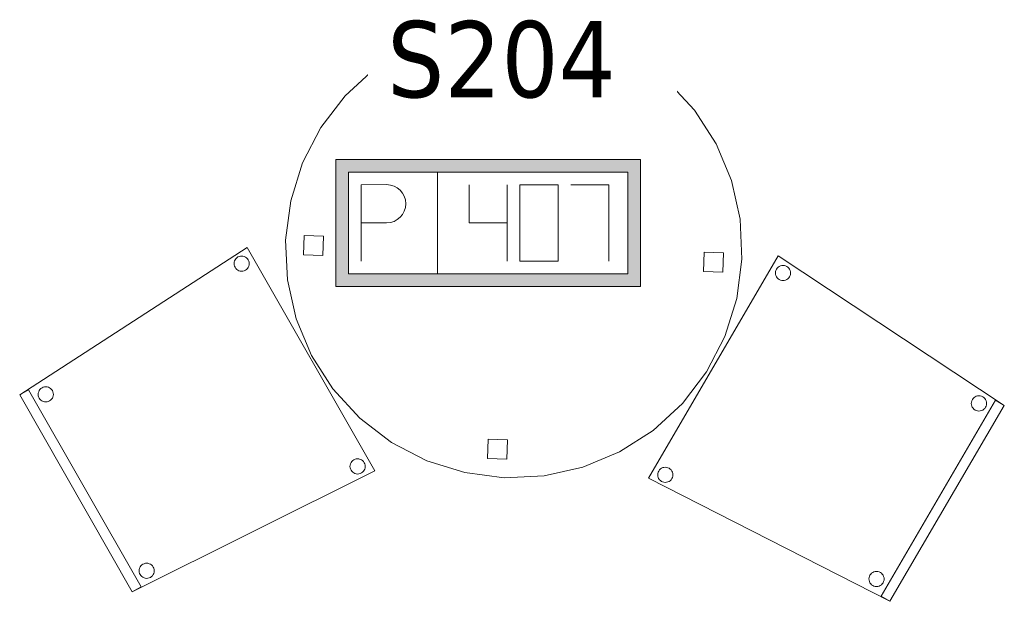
# Model space of a CAD drawing. Header units: metres. Extents: x 397.7 to 427.5, y 12.7 to 28.4.
# Tile 12 of 130: x 406.3 to 408.2, y 14.2 to 15.4. Entities that reach past the tile are written whole.
import ezdxf

# ---------------------------------------------------------------- set-up
doc = ezdxf.new("R2010")
doc.units = ezdxf.units.M
for name, color, linetype, lineweight in [('02_MOBILIARIO', 7, 'Continuous', 18), ('A-DETL-____-MBND', 7, 'Continuous', 18), ('E-ELEC-FIXT-IDEN', 7, 'Continuous', 30)]:
    doc.layers.add(name, color=color, linetype=linetype, lineweight=lineweight)
doc.styles.add('Tahoma_3', font='tahoma.ttf', dxfattribs={"height": 0.15})

# ---------------------------------------------------------------- blocks, each defined once
blk = doc.blocks.new('Family - Cadira confident_P2-152978-05_ELEC_P2')
at = {"layer": 'A-DETL-____-MBND', "color": 253, "true_color": 0xaaaaaa}
for p, q in [((0, 0.2424), (0.2552, 0.6799)), ((0.2552, 0.6799), (0, 0.2424)), ((0.2552, 0.6799), (0.7001, 0.3857)), ((0.7001, 0.3857), (0.2552, 0.6799)), ((0.2551, 0.6579), (0.2572, 0.6593)), ((0.2572, 0.6593), (0.2551, 0.6579)), ((0.2572, 0.6593), (0.2596, 0.6604)), ((0.2596, 0.6604), (0.2572, 0.6593)), ((0.2596, 0.6604), (0.2621, 0.6611)), ((0.2621, 0.6611), (0.2596, 0.6604)), ((0.2621, 0.6611), (0.2647, 0.6613)), ((0.2647, 0.6613), (0.2621, 0.6611)), ((0.2647, 0.6613), (0.2673, 0.6611)), ((0.2673, 0.6611), (0.2647, 0.6613)), ((0.2673, 0.6611), (0.2698, 0.6604)), ((0.2698, 0.6604), (0.2673, 0.6611)), ((0.2698, 0.6604), (0.2722, 0.6593)), ((0.2722, 0.6593), (0.2698, 0.6604)), ((0.2722, 0.6593), (0.2743, 0.6578)), ((0.2743, 0.6578), (0.2722, 0.6593)), ((0.2497, 0.6464), (0.2499, 0.649)), ((0.2499, 0.649), (0.2497, 0.6464)), ((0.2499, 0.6438), (0.2497, 0.6464)), ((0.2497, 0.6464), (0.2499, 0.6438)), ((0.2499, 0.649), (0.2506, 0.6515)), ((0.2506, 0.6515), (0.2499, 0.649)), ((0.2506, 0.6413), (0.2499, 0.6438)), ((0.2499, 0.6438), (0.2506, 0.6413)), ((0.2506, 0.6515), (0.2517, 0.6539)), ((0.2517, 0.6539), (0.2506, 0.6515)), ((0.2517, 0.639), (0.2506, 0.6413)), ((0.2506, 0.6413), (0.2517, 0.639)), ((0.2517, 0.6539), (0.2532, 0.656)), ((0.2532, 0.656), (0.2517, 0.6539)), ((0.2532, 0.656), (0.2551, 0.6579)), ((0.2551, 0.6579), (0.2532, 0.656)), ((0.2743, 0.6578), (0.2761, 0.6559)), ((0.2761, 0.6559), (0.2743, 0.6578)), ((0.2761, 0.6559), (0.2776, 0.6538)), ((0.2776, 0.6538), (0.2761, 0.6559)), ((0.2787, 0.6412), (0.2775, 0.6388)), ((0.2775, 0.6388), (0.2787, 0.6412)), ((0.2776, 0.6538), (0.2787, 0.6514)), ((0.2787, 0.6514), (0.2776, 0.6538)), ((0.2787, 0.6514), (0.2794, 0.6489)), ((0.2794, 0.6489), (0.2787, 0.6514)), ((0.2793, 0.6437), (0.2787, 0.6412)), ((0.2787, 0.6412), (0.2793, 0.6437)), ((0.2796, 0.6463), (0.2793, 0.6437)), ((0.2793, 0.6437), (0.2796, 0.6463)), ((0.2794, 0.6489), (0.2796, 0.6463)), ((0.2796, 0.6463), (0.2794, 0.6489)), ((0.2532, 0.6368), (0.2517, 0.639)), ((0.2517, 0.639), (0.2532, 0.6368)), ((0.255, 0.635), (0.2532, 0.6368)), ((0.2532, 0.6368), (0.255, 0.635)), ((0.2571, 0.6335), (0.255, 0.635)), ((0.255, 0.635), (0.2571, 0.6335)), ((0.2595, 0.6324), (0.2571, 0.6335)), ((0.2571, 0.6335), (0.2595, 0.6324)), ((0.262, 0.6317), (0.2595, 0.6324)), ((0.2595, 0.6324), (0.262, 0.6317)), ((0.2646, 0.6314), (0.262, 0.6317)), ((0.262, 0.6317), (0.2646, 0.6314)), ((0.2672, 0.6316), (0.2646, 0.6314)), ((0.2646, 0.6314), (0.2672, 0.6316)), ((0.2697, 0.6323), (0.2672, 0.6316)), ((0.2672, 0.6316), (0.2697, 0.6323)), ((0.272, 0.6334), (0.2697, 0.6323)), ((0.2697, 0.6323), (0.272, 0.6334)), ((0.2742, 0.6349), (0.272, 0.6334)), ((0.272, 0.6334), (0.2742, 0.6349)), ((0.276, 0.6367), (0.2742, 0.6349)), ((0.2742, 0.6349), (0.276, 0.6367)), ((0.2775, 0.6388), (0.276, 0.6367)), ((0.276, 0.6367), (0.2775, 0.6388)), ((0.4579, 0.0101), (0.6829, 0.3958)), ((0.6829, 0.3958), (0.4579, 0.0101)), ((0.6352, 0.3896), (0.6355, 0.3922)), ((0.6355, 0.3922), (0.6352, 0.3896)), ((0.6354, 0.387), (0.6352, 0.3896)), ((0.6352, 0.3896), (0.6354, 0.387)), ((0.6355, 0.3922), (0.6361, 0.3947)), ((0.6361, 0.3947), (0.6355, 0.3922)), ((0.6361, 0.3947), (0.6373, 0.3971)), ((0.6373, 0.3971), (0.6361, 0.3947)), ((0.6373, 0.3971), (0.6388, 0.3992)), ((0.6388, 0.3992), (0.6373, 0.3971)), ((0.6388, 0.3992), (0.6406, 0.401)), ((0.6406, 0.401), (0.6388, 0.3992)), ((0.6406, 0.401), (0.6427, 0.4025)), ((0.6427, 0.4025), (0.6406, 0.401)), ((0.6427, 0.4025), (0.6451, 0.4036)), ((0.6451, 0.4036), (0.6427, 0.4025)), ((0.6451, 0.4036), (0.6476, 0.4043)), ((0.6476, 0.4043), (0.6451, 0.4036)), ((0.6476, 0.4043), (0.6502, 0.4045)), ((0.6502, 0.4045), (0.6476, 0.4043)), ((0.6502, 0.4045), (0.6528, 0.4043)), ((0.6528, 0.4043), (0.6502, 0.4045)), ((0.6528, 0.4043), (0.6553, 0.4036)), ((0.6553, 0.4036), (0.6528, 0.4043)), ((0.6553, 0.4036), (0.6577, 0.4025)), ((0.6577, 0.4025), (0.6553, 0.4036)), ((0.6577, 0.4025), (0.6598, 0.401)), ((0.6598, 0.401), (0.6577, 0.4025)), ((0.6598, 0.401), (0.6616, 0.3991)), ((0.6616, 0.3991), (0.6598, 0.401)), ((0.6616, 0.3991), (0.6631, 0.397)), ((0.6631, 0.397), (0.6616, 0.3991)), ((0.6631, 0.397), (0.6642, 0.3946)), ((0.6642, 0.3946), (0.6631, 0.397)), ((0.6642, 0.3946), (0.6649, 0.3921)), ((0.6649, 0.3921), (0.6642, 0.3946)), ((0.6649, 0.3921), (0.6651, 0.3895)), ((0.6651, 0.3895), (0.6649, 0.3921)), ((0.6651, 0.3895), (0.6649, 0.3869)), ((0.6649, 0.3869), (0.6651, 0.3895)), ((0.6829, 0.3958), (0.7001, 0.3857)), ((0.7001, 0.3857), (0.6829, 0.3958)), ((0.7001, 0.3857), (0.4752, 0)), ((0.4752, 0), (0.7001, 0.3857)), ((0.7001, 0.3857), (0.4752, 0)), ((0.4752, 0), (0.7001, 0.3857)), ((0.6361, 0.3845), (0.6354, 0.387)), ((0.6354, 0.387), (0.6361, 0.3845)), ((0.6372, 0.3821), (0.6361, 0.3845)), ((0.6361, 0.3845), (0.6372, 0.3821)), ((0.6387, 0.38), (0.6372, 0.3821)), ((0.6372, 0.3821), (0.6387, 0.38)), ((0.6405, 0.3782), (0.6387, 0.38)), ((0.6387, 0.38), (0.6405, 0.3782)), ((0.6426, 0.3766), (0.6405, 0.3782)), ((0.6405, 0.3782), (0.6426, 0.3766)), ((0.645, 0.3755), (0.6426, 0.3766)), ((0.6426, 0.3766), (0.645, 0.3755)), ((0.6475, 0.3749), (0.645, 0.3755)), ((0.645, 0.3755), (0.6475, 0.3749)), ((0.6501, 0.3746), (0.6475, 0.3749)), ((0.6475, 0.3749), (0.6501, 0.3746)), ((0.6527, 0.3748), (0.6501, 0.3746)), ((0.6501, 0.3746), (0.6527, 0.3748)), ((0.6552, 0.3755), (0.6527, 0.3748)), ((0.6527, 0.3748), (0.6552, 0.3755)), ((0.6576, 0.3766), (0.6552, 0.3755)), ((0.6552, 0.3755), (0.6576, 0.3766)), ((0.6597, 0.3781), (0.6576, 0.3766)), ((0.6576, 0.3766), (0.6597, 0.3781)), ((0.6616, 0.3799), (0.6597, 0.3781)), ((0.6597, 0.3781), (0.6616, 0.3799)), ((0.6631, 0.382), (0.6616, 0.3799)), ((0.6616, 0.3799), (0.6631, 0.382)), ((0.6642, 0.3844), (0.6631, 0.382)), ((0.6631, 0.382), (0.6642, 0.3844)), ((0.6649, 0.3869), (0.6642, 0.3844)), ((0.6642, 0.3844), (0.6649, 0.3869)), ((0.0182, 0.2517), (0.0189, 0.2542)), ((0.0189, 0.2542), (0.0182, 0.2517)), ((0.0189, 0.2542), (0.02, 0.2565)), ((0.02, 0.2565), (0.0189, 0.2542)), ((0.02, 0.2565), (0.0215, 0.2587)), ((0.0215, 0.2587), (0.02, 0.2565)), ((0.0215, 0.2587), (0.0234, 0.2605)), ((0.0234, 0.2605), (0.0215, 0.2587)), ((0.0234, 0.2605), (0.0255, 0.262)), ((0.0255, 0.262), (0.0234, 0.2605)), ((0.0255, 0.262), (0.0279, 0.2631)), ((0.0279, 0.2631), (0.0255, 0.262)), ((0.0279, 0.2631), (0.0304, 0.2637)), ((0.0304, 0.2637), (0.0279, 0.2631)), ((0.0304, 0.2637), (0.033, 0.2639)), ((0.033, 0.2639), (0.0304, 0.2637)), ((0.033, 0.2639), (0.0356, 0.2637)), ((0.0356, 0.2637), (0.033, 0.2639)), ((0.0356, 0.2637), (0.0381, 0.263)), ((0.0381, 0.263), (0.0356, 0.2637)), ((0.0381, 0.263), (0.0404, 0.2619)), ((0.0404, 0.2619), (0.0381, 0.263)), ((0.0404, 0.2619), (0.0426, 0.2604)), ((0.0426, 0.2604), (0.0404, 0.2619)), ((0.0426, 0.2604), (0.0444, 0.2586)), ((0.0444, 0.2586), (0.0426, 0.2604)), ((0.0444, 0.2586), (0.0459, 0.2564)), ((0.0459, 0.2564), (0.0444, 0.2586)), ((0.0459, 0.2564), (0.047, 0.254)), ((0.047, 0.254), (0.0459, 0.2564)), ((0.047, 0.254), (0.0476, 0.2515)), ((0.0476, 0.2515), (0.047, 0.254)), ((0.4752, 0), (0, 0.2424)), ((0, 0.2424), (0.4752, 0)), ((0.018, 0.2491), (0.0182, 0.2517)), ((0.0182, 0.2517), (0.018, 0.2491)), ((0.0182, 0.2465), (0.018, 0.2491)), ((0.018, 0.2491), (0.0182, 0.2465)), ((0.0188, 0.244), (0.0182, 0.2465)), ((0.0182, 0.2465), (0.0188, 0.244)), ((0.0199, 0.2416), (0.0188, 0.244)), ((0.0188, 0.244), (0.0199, 0.2416)), ((0.0214, 0.2394), (0.0199, 0.2416)), ((0.0199, 0.2416), (0.0214, 0.2394)), ((0.0233, 0.2376), (0.0214, 0.2394)), ((0.0214, 0.2394), (0.0233, 0.2376)), ((0.0254, 0.2361), (0.0233, 0.2376)), ((0.0233, 0.2376), (0.0254, 0.2361)), ((0.0277, 0.235), (0.0254, 0.2361)), ((0.0254, 0.2361), (0.0277, 0.235)), ((0.0303, 0.2343), (0.0277, 0.235)), ((0.0277, 0.235), (0.0303, 0.2343)), ((0.0328, 0.2341), (0.0303, 0.2343)), ((0.0303, 0.2343), (0.0328, 0.2341)), ((0.0354, 0.2343), (0.0328, 0.2341)), ((0.0328, 0.2341), (0.0354, 0.2343)), ((0.038, 0.2349), (0.0354, 0.2343)), ((0.0354, 0.2343), (0.038, 0.2349)), ((0.0403, 0.236), (0.038, 0.2349)), ((0.038, 0.2349), (0.0403, 0.236)), ((0.0425, 0.2375), (0.0403, 0.236)), ((0.0403, 0.236), (0.0425, 0.2375)), ((0.0443, 0.2393), (0.0425, 0.2375)), ((0.0425, 0.2375), (0.0443, 0.2393)), ((0.0458, 0.2415), (0.0443, 0.2393)), ((0.0443, 0.2393), (0.0458, 0.2415)), ((0.0469, 0.2438), (0.0458, 0.2415)), ((0.0458, 0.2415), (0.0469, 0.2438)), ((0.0476, 0.2463), (0.0469, 0.2438)), ((0.0469, 0.2438), (0.0476, 0.2463)), ((0.0476, 0.2515), (0.0478, 0.2489)), ((0.0478, 0.2489), (0.0476, 0.2515)), ((0.0478, 0.2489), (0.0476, 0.2463)), ((0.0476, 0.2463), (0.0478, 0.2489)), ((0.4436, 0.0581), (0.4461, 0.0587)), ((0.4461, 0.0587), (0.4436, 0.0581)), ((0.4461, 0.0587), (0.4487, 0.059)), ((0.4487, 0.059), (0.4461, 0.0587)), ((0.4487, 0.059), (0.4513, 0.0587)), ((0.4513, 0.0587), (0.4487, 0.059)), ((0.4513, 0.0587), (0.4538, 0.058)), ((0.4538, 0.058), (0.4513, 0.0587)), ((0.4337, 0.0441), (0.434, 0.0467)), ((0.434, 0.0467), (0.4337, 0.0441)), ((0.4339, 0.0415), (0.4337, 0.0441)), ((0.4337, 0.0441), (0.4339, 0.0415)), ((0.4346, 0.039), (0.4339, 0.0415)), ((0.4339, 0.0415), (0.4346, 0.039)), ((0.434, 0.0467), (0.4346, 0.0492)), ((0.4346, 0.0492), (0.434, 0.0467)), ((0.4346, 0.0492), (0.4358, 0.0515)), ((0.4358, 0.0515), (0.4346, 0.0492)), ((0.4357, 0.0366), (0.4346, 0.039)), ((0.4346, 0.039), (0.4357, 0.0366)), ((0.4358, 0.0515), (0.4373, 0.0537)), ((0.4373, 0.0537), (0.4358, 0.0515)), ((0.4373, 0.0537), (0.4391, 0.0555)), ((0.4391, 0.0555), (0.4373, 0.0537)), ((0.4391, 0.0555), (0.4412, 0.057)), ((0.4412, 0.057), (0.4391, 0.0555)), ((0.4412, 0.057), (0.4436, 0.0581)), ((0.4436, 0.0581), (0.4412, 0.057)), ((0.4538, 0.058), (0.4562, 0.0569)), ((0.4562, 0.0569), (0.4538, 0.058)), ((0.4562, 0.0569), (0.4583, 0.0554)), ((0.4583, 0.0554), (0.4562, 0.0569)), ((0.4583, 0.0554), (0.4601, 0.0536)), ((0.4601, 0.0536), (0.4583, 0.0554)), ((0.4601, 0.0536), (0.4616, 0.0514)), ((0.4616, 0.0514), (0.4601, 0.0536)), ((0.4616, 0.0514), (0.4627, 0.0491)), ((0.4627, 0.0491), (0.4616, 0.0514)), ((0.4627, 0.0388), (0.4616, 0.0365)), ((0.4616, 0.0365), (0.4627, 0.0388)), ((0.4627, 0.0491), (0.4634, 0.0465)), ((0.4634, 0.0465), (0.4627, 0.0491)), ((0.4634, 0.0414), (0.4627, 0.0388)), ((0.4627, 0.0388), (0.4634, 0.0414)), ((0.4634, 0.0465), (0.4636, 0.044)), ((0.4636, 0.044), (0.4634, 0.0465)), ((0.4636, 0.044), (0.4634, 0.0414)), ((0.4634, 0.0414), (0.4636, 0.044)), ((0.4372, 0.0345), (0.4357, 0.0366)), ((0.4357, 0.0366), (0.4372, 0.0345)), ((0.439, 0.0326), (0.4372, 0.0345)), ((0.4372, 0.0345), (0.439, 0.0326)), ((0.4411, 0.0311), (0.439, 0.0326)), ((0.439, 0.0326), (0.4411, 0.0311)), ((0.4435, 0.03), (0.4411, 0.0311)), ((0.4411, 0.0311), (0.4435, 0.03)), ((0.446, 0.0293), (0.4435, 0.03)), ((0.4435, 0.03), (0.446, 0.0293)), ((0.4486, 0.0291), (0.446, 0.0293)), ((0.446, 0.0293), (0.4486, 0.0291)), ((0.4512, 0.0293), (0.4486, 0.0291)), ((0.4486, 0.0291), (0.4512, 0.0293)), ((0.4537, 0.03), (0.4512, 0.0293)), ((0.4512, 0.0293), (0.4537, 0.03)), ((0.4561, 0.031), (0.4537, 0.03)), ((0.4537, 0.03), (0.4561, 0.031)), ((0.4582, 0.0325), (0.4561, 0.031)), ((0.4561, 0.031), (0.4582, 0.0325)), ((0.4601, 0.0344), (0.4582, 0.0325)), ((0.4582, 0.0325), (0.4601, 0.0344)), ((0.4616, 0.0365), (0.4601, 0.0344)), ((0.4601, 0.0344), (0.4616, 0.0365)), ((0.4752, 0), (0.4579, 0.0101)), ((0.4579, 0.0101), (0.4752, 0))]:
    blk.add_line(p, q, dxfattribs=at)
blk = doc.blocks.new('Family - Taula D120_P2-153050-05_ELEC_P2')
at = {"layer": 'A-DETL-____-MBND', "color": 253, "true_color": 0xaaaaaa}
for p, q in [((0.3129, 0.8772), (0.3893, 0.8943)), ((0.3893, 0.8943), (0.3129, 0.8772)), ((0.3893, 0.8943), (0.4675, 0.8979)), ((0.4675, 0.8979), (0.3893, 0.8943)), ((0.4675, 0.8979), (0.5452, 0.8878)), ((0.5452, 0.8878), (0.4675, 0.8979)), ((0.2406, 0.847), (0.3129, 0.8772)), ((0.3129, 0.8772), (0.2406, 0.847)), ((0.5452, 0.8878), (0.62, 0.8644)), ((0.62, 0.8644), (0.5452, 0.8878)), ((0.4455, 0.8246), (0.4471, 0.8626)), ((0.4471, 0.8626), (0.4455, 0.8246)), ((0.4471, 0.8626), (0.485, 0.861)), ((0.485, 0.861), (0.4471, 0.8626)), ((0.485, 0.861), (0.4834, 0.823)), ((0.4834, 0.823), (0.485, 0.861)), ((0.62, 0.8644), (0.6895, 0.8284)), ((0.6895, 0.8284), (0.62, 0.8644)), ((0.1746, 0.8048), (0.2406, 0.847)), ((0.2406, 0.847), (0.1746, 0.8048)), ((0.4834, 0.823), (0.4455, 0.8246)), ((0.4455, 0.8246), (0.4834, 0.823)), ((0.6895, 0.8284), (0.7518, 0.7809)), ((0.7518, 0.7809), (0.6895, 0.8284)), ((0.117, 0.7518), (0.1746, 0.8048)), ((0.1746, 0.8048), (0.117, 0.7518)), ((0.7518, 0.7809), (0.8048, 0.7233)), ((0.8048, 0.7233), (0.7518, 0.7809)), ((0.0694, 0.6895), (0.117, 0.7518)), ((0.117, 0.7518), (0.0694, 0.6895)), ((0.8048, 0.7233), (0.847, 0.6573)), ((0.847, 0.6573), (0.8048, 0.7233)), ((0.0334, 0.62), (0.0694, 0.6895)), ((0.0694, 0.6895), (0.0334, 0.62)), ((0.847, 0.6573), (0.8772, 0.585)), ((0.8772, 0.585), (0.847, 0.6573)), ((0.01, 0.5452), (0.0334, 0.62)), ((0.0334, 0.62), (0.01, 0.5452)), ((0.8772, 0.585), (0.8943, 0.5086)), ((0.8943, 0.5086), (0.8772, 0.585)), ((0, 0.4675), (0.01, 0.5452)), ((0.01, 0.5452), (0, 0.4675)), ((0.8943, 0.5086), (0.8979, 0.4303)), ((0.8979, 0.4303), (0.8943, 0.5086)), ((0.0036, 0.3893), (0, 0.4675)), ((0, 0.4675), (0.0036, 0.3893)), ((0.0351, 0.4388), (0.0366, 0.4768)), ((0.0366, 0.4768), (0.0351, 0.4388)), ((0.0366, 0.4768), (0.0746, 0.4752)), ((0.0746, 0.4752), (0.0366, 0.4768)), ((0.0746, 0.4752), (0.073, 0.4372)), ((0.073, 0.4372), (0.0746, 0.4752)), ((0.073, 0.4372), (0.0351, 0.4388)), ((0.0351, 0.4388), (0.073, 0.4372)), ((0.8223, 0.4062), (0.8239, 0.4441)), ((0.8239, 0.4441), (0.8223, 0.4062)), ((0.8239, 0.4441), (0.8619, 0.4426)), ((0.8619, 0.4426), (0.8239, 0.4441)), ((0.8619, 0.4426), (0.8603, 0.4046)), ((0.8603, 0.4046), (0.8619, 0.4426)), ((0.8979, 0.4303), (0.8878, 0.3527)), ((0.8878, 0.3527), (0.8979, 0.4303)), ((0.0207, 0.3129), (0.0036, 0.3893)), ((0.0036, 0.3893), (0.0207, 0.3129)), ((0.8603, 0.4046), (0.8223, 0.4062)), ((0.8223, 0.4062), (0.8603, 0.4046)), ((0.8878, 0.3527), (0.8644, 0.2779)), ((0.8644, 0.2779), (0.8878, 0.3527)), ((0.0508, 0.2406), (0.0207, 0.3129)), ((0.0207, 0.3129), (0.0508, 0.2406)), ((0.8644, 0.2779), (0.8284, 0.2084)), ((0.8284, 0.2084), (0.8644, 0.2779)), ((0.0931, 0.1746), (0.0508, 0.2406)), ((0.0508, 0.2406), (0.0931, 0.1746)), ((0.8284, 0.2084), (0.7809, 0.1461)), ((0.7809, 0.1461), (0.8284, 0.2084)), ((0.1461, 0.117), (0.0931, 0.1746)), ((0.0931, 0.1746), (0.1461, 0.117)), ((0.7809, 0.1461), (0.7233, 0.0931)), ((0.7233, 0.0931), (0.7809, 0.1461)), ((0.2084, 0.0694), (0.1461, 0.117)), ((0.1461, 0.117), (0.2084, 0.0694)), ((0.7233, 0.0931), (0.6573, 0.0508)), ((0.6573, 0.0508), (0.7233, 0.0931)), ((0.2779, 0.0334), (0.2084, 0.0694)), ((0.2084, 0.0694), (0.2779, 0.0334)), ((0.3972, 0.0378), (0.3988, 0.0758)), ((0.3988, 0.0758), (0.3972, 0.0378)), ((0.3988, 0.0758), (0.4368, 0.0742)), ((0.4368, 0.0742), (0.3988, 0.0758)), ((0.4368, 0.0742), (0.4352, 0.0362)), ((0.4352, 0.0362), (0.4368, 0.0742)), ((0.6573, 0.0508), (0.585, 0.0207)), ((0.585, 0.0207), (0.6573, 0.0508)), ((0.3527, 0.01), (0.2779, 0.0334)), ((0.2779, 0.0334), (0.3527, 0.01)), ((0.4352, 0.0362), (0.3972, 0.0378)), ((0.3972, 0.0378), (0.4352, 0.0362)), ((0.585, 0.0207), (0.5086, 0.0036)), ((0.5086, 0.0036), (0.585, 0.0207)), ((0.4303, 0), (0.3527, 0.01)), ((0.3527, 0.01), (0.4303, 0)), ((0.5086, 0.0036), (0.4303, 0)), ((0.4303, 0), (0.5086, 0.0036))]:
    blk.add_line(p, q, dxfattribs=at)
blk = doc.blocks.new('Family - Cadira confident_P2-153083-05_ELEC_P2')
at = {"layer": 'A-DETL-____-MBND', "color": 253, "true_color": 0xaaaaaa}
for p, q in [((0, 0.3877), (0.4475, 0.678)), ((0.4475, 0.678), (0, 0.3877)), ((0.4272, 0.6577), (0.4294, 0.6592)), ((0.4294, 0.6592), (0.4272, 0.6577)), ((0.4294, 0.6592), (0.4317, 0.6603)), ((0.4317, 0.6603), (0.4294, 0.6592)), ((0.4317, 0.6603), (0.4343, 0.6609)), ((0.4343, 0.6609), (0.4317, 0.6603)), ((0.4343, 0.6609), (0.4369, 0.6611)), ((0.4369, 0.6611), (0.4343, 0.6609)), ((0.4369, 0.6611), (0.4394, 0.6609)), ((0.4394, 0.6609), (0.4369, 0.6611)), ((0.4394, 0.6609), (0.442, 0.6602)), ((0.442, 0.6602), (0.4394, 0.6609)), ((0.442, 0.6602), (0.4443, 0.6591)), ((0.4443, 0.6591), (0.442, 0.6602)), ((0.4443, 0.6591), (0.4464, 0.6576)), ((0.4464, 0.6576), (0.4443, 0.6591)), ((0.4475, 0.678), (0.6989, 0.2383)), ((0.6989, 0.2383), (0.4475, 0.678)), ((0.4219, 0.6463), (0.4221, 0.6489)), ((0.4221, 0.6489), (0.4219, 0.6463)), ((0.4221, 0.6437), (0.4219, 0.6463)), ((0.4219, 0.6463), (0.4221, 0.6437)), ((0.4221, 0.6489), (0.4228, 0.6514)), ((0.4228, 0.6514), (0.4221, 0.6489)), ((0.4227, 0.6411), (0.4221, 0.6437)), ((0.4221, 0.6437), (0.4227, 0.6411)), ((0.4238, 0.6388), (0.4227, 0.6411)), ((0.4227, 0.6411), (0.4238, 0.6388)), ((0.4228, 0.6514), (0.4239, 0.6537)), ((0.4239, 0.6537), (0.4228, 0.6514)), ((0.4239, 0.6537), (0.4254, 0.6558)), ((0.4254, 0.6558), (0.4239, 0.6537)), ((0.4254, 0.6558), (0.4272, 0.6577)), ((0.4272, 0.6577), (0.4254, 0.6558)), ((0.4464, 0.6576), (0.4483, 0.6557)), ((0.4483, 0.6557), (0.4464, 0.6576)), ((0.4483, 0.6557), (0.4498, 0.6536)), ((0.4498, 0.6536), (0.4483, 0.6557)), ((0.4508, 0.641), (0.4497, 0.6387)), ((0.4497, 0.6387), (0.4508, 0.641)), ((0.4498, 0.6536), (0.4508, 0.6512)), ((0.4508, 0.6512), (0.4498, 0.6536)), ((0.4508, 0.6512), (0.4515, 0.6487)), ((0.4515, 0.6487), (0.4508, 0.6512)), ((0.4515, 0.6435), (0.4508, 0.641)), ((0.4508, 0.641), (0.4515, 0.6435)), ((0.4515, 0.6487), (0.4517, 0.6461)), ((0.4517, 0.6461), (0.4515, 0.6487)), ((0.4517, 0.6461), (0.4515, 0.6435)), ((0.4515, 0.6435), (0.4517, 0.6461)), ((0.4253, 0.6366), (0.4238, 0.6388)), ((0.4238, 0.6388), (0.4253, 0.6366)), ((0.4271, 0.6348), (0.4253, 0.6366)), ((0.4253, 0.6366), (0.4271, 0.6348)), ((0.4293, 0.6333), (0.4271, 0.6348)), ((0.4271, 0.6348), (0.4293, 0.6333)), ((0.4316, 0.6322), (0.4293, 0.6333)), ((0.4293, 0.6333), (0.4316, 0.6322)), ((0.4341, 0.6315), (0.4316, 0.6322)), ((0.4316, 0.6322), (0.4341, 0.6315)), ((0.4367, 0.6313), (0.4341, 0.6315)), ((0.4341, 0.6315), (0.4367, 0.6313)), ((0.4393, 0.6315), (0.4367, 0.6313)), ((0.4367, 0.6313), (0.4393, 0.6315)), ((0.4418, 0.6321), (0.4393, 0.6315)), ((0.4393, 0.6315), (0.4418, 0.6321)), ((0.4442, 0.6332), (0.4418, 0.6321)), ((0.4418, 0.6321), (0.4442, 0.6332)), ((0.4463, 0.6347), (0.4442, 0.6332)), ((0.4442, 0.6332), (0.4463, 0.6347)), ((0.4482, 0.6365), (0.4463, 0.6347)), ((0.4463, 0.6347), (0.4482, 0.6365)), ((0.4497, 0.6387), (0.4482, 0.6365)), ((0.4482, 0.6365), (0.4497, 0.6387)), ((0, 0.3877), (0.0174, 0.3976)), ((0.0174, 0.3976), (0, 0.3877)), ((0.2216, 0), (0, 0.3877)), ((0, 0.3877), (0.2216, 0)), ((0.2216, 0), (0, 0.3877)), ((0, 0.3877), (0.2216, 0)), ((0.0174, 0.3976), (0.2389, 0.0099)), ((0.2389, 0.0099), (0.0174, 0.3976)), ((0.0365, 0.3887), (0.0367, 0.3913)), ((0.0367, 0.3913), (0.0365, 0.3887)), ((0.0367, 0.3861), (0.0365, 0.3887)), ((0.0365, 0.3887), (0.0367, 0.3861)), ((0.0367, 0.3913), (0.0374, 0.3938)), ((0.0374, 0.3938), (0.0367, 0.3913)), ((0.0374, 0.3938), (0.0385, 0.3962)), ((0.0385, 0.3962), (0.0374, 0.3938)), ((0.0385, 0.3962), (0.04, 0.3983)), ((0.04, 0.3983), (0.0385, 0.3962)), ((0.04, 0.3983), (0.0418, 0.4001)), ((0.0418, 0.4001), (0.04, 0.3983)), ((0.0418, 0.4001), (0.044, 0.4016)), ((0.044, 0.4016), (0.0418, 0.4001)), ((0.044, 0.4016), (0.0463, 0.4027)), ((0.0463, 0.4027), (0.044, 0.4016)), ((0.0463, 0.4027), (0.0489, 0.4034)), ((0.0489, 0.4034), (0.0463, 0.4027)), ((0.0489, 0.4034), (0.0515, 0.4036)), ((0.0515, 0.4036), (0.0489, 0.4034)), ((0.0515, 0.4036), (0.054, 0.4033)), ((0.054, 0.4033), (0.0515, 0.4036)), ((0.054, 0.4033), (0.0566, 0.4027)), ((0.0566, 0.4027), (0.054, 0.4033)), ((0.0566, 0.4027), (0.0589, 0.4015)), ((0.0589, 0.4015), (0.0566, 0.4027)), ((0.0589, 0.4015), (0.061, 0.4)), ((0.061, 0.4), (0.0589, 0.4015)), ((0.061, 0.4), (0.0629, 0.3982)), ((0.0629, 0.3982), (0.061, 0.4)), ((0.0629, 0.3982), (0.0644, 0.3961)), ((0.0644, 0.3961), (0.0629, 0.3982)), ((0.0644, 0.3961), (0.0655, 0.3937)), ((0.0655, 0.3937), (0.0644, 0.3961)), ((0.0655, 0.3937), (0.0661, 0.3912)), ((0.0661, 0.3912), (0.0655, 0.3937)), ((0.0661, 0.3912), (0.0663, 0.3886)), ((0.0663, 0.3886), (0.0661, 0.3912)), ((0.0663, 0.3886), (0.0661, 0.386)), ((0.0661, 0.386), (0.0663, 0.3886)), ((0.0373, 0.3836), (0.0367, 0.3861)), ((0.0367, 0.3861), (0.0373, 0.3836)), ((0.0384, 0.3812), (0.0373, 0.3836)), ((0.0373, 0.3836), (0.0384, 0.3812)), ((0.0399, 0.3791), (0.0384, 0.3812)), ((0.0384, 0.3812), (0.0399, 0.3791)), ((0.0417, 0.3772), (0.0399, 0.3791)), ((0.0399, 0.3791), (0.0417, 0.3772)), ((0.0439, 0.3757), (0.0417, 0.3772)), ((0.0417, 0.3772), (0.0439, 0.3757)), ((0.0462, 0.3746), (0.0439, 0.3757)), ((0.0439, 0.3757), (0.0462, 0.3746)), ((0.0487, 0.3739), (0.0462, 0.3746)), ((0.0462, 0.3746), (0.0487, 0.3739)), ((0.0513, 0.3737), (0.0487, 0.3739)), ((0.0487, 0.3739), (0.0513, 0.3737)), ((0.0539, 0.3739), (0.0513, 0.3737)), ((0.0513, 0.3737), (0.0539, 0.3739)), ((0.0564, 0.3746), (0.0539, 0.3739)), ((0.0539, 0.3739), (0.0564, 0.3746)), ((0.0588, 0.3757), (0.0564, 0.3746)), ((0.0564, 0.3746), (0.0588, 0.3757)), ((0.0609, 0.3772), (0.0588, 0.3757)), ((0.0588, 0.3757), (0.0609, 0.3772)), ((0.0628, 0.379), (0.0609, 0.3772)), ((0.0609, 0.3772), (0.0628, 0.379)), ((0.0643, 0.3811), (0.0628, 0.379)), ((0.0628, 0.379), (0.0643, 0.3811)), ((0.0654, 0.3835), (0.0643, 0.3811)), ((0.0643, 0.3811), (0.0654, 0.3835)), ((0.0661, 0.386), (0.0654, 0.3835)), ((0.0654, 0.3835), (0.0661, 0.386)), ((0.6504, 0.2495), (0.651, 0.252)), ((0.651, 0.252), (0.6504, 0.2495)), ((0.651, 0.252), (0.6522, 0.2544)), ((0.6522, 0.2544), (0.651, 0.252)), ((0.6522, 0.2544), (0.6537, 0.2565)), ((0.6537, 0.2565), (0.6522, 0.2544)), ((0.6537, 0.2565), (0.6555, 0.2583)), ((0.6555, 0.2583), (0.6537, 0.2565)), ((0.6555, 0.2583), (0.6576, 0.2598)), ((0.6576, 0.2598), (0.6555, 0.2583)), ((0.6576, 0.2598), (0.66, 0.2609)), ((0.66, 0.2609), (0.6576, 0.2598)), ((0.66, 0.2609), (0.6625, 0.2616)), ((0.6625, 0.2616), (0.66, 0.2609)), ((0.6625, 0.2616), (0.6651, 0.2618)), ((0.6651, 0.2618), (0.6625, 0.2616)), ((0.6651, 0.2618), (0.6677, 0.2615)), ((0.6677, 0.2615), (0.6651, 0.2618)), ((0.6677, 0.2615), (0.6702, 0.2608)), ((0.6702, 0.2608), (0.6677, 0.2615)), ((0.6702, 0.2608), (0.6726, 0.2597)), ((0.6726, 0.2597), (0.6702, 0.2608)), ((0.6726, 0.2597), (0.6747, 0.2582)), ((0.6747, 0.2582), (0.6726, 0.2597)), ((0.6747, 0.2582), (0.6765, 0.2564)), ((0.6765, 0.2564), (0.6747, 0.2582)), ((0.6765, 0.2564), (0.678, 0.2542)), ((0.678, 0.2542), (0.6765, 0.2564)), ((0.678, 0.2542), (0.6791, 0.2519)), ((0.6791, 0.2519), (0.678, 0.2542)), ((0.6989, 0.2383), (0.2216, 0)), ((0.2216, 0), (0.6989, 0.2383)), ((0.6501, 0.2469), (0.6504, 0.2495)), ((0.6504, 0.2495), (0.6501, 0.2469)), ((0.6503, 0.2443), (0.6501, 0.2469)), ((0.6501, 0.2469), (0.6503, 0.2443)), ((0.651, 0.2418), (0.6503, 0.2443)), ((0.6503, 0.2443), (0.651, 0.2418)), ((0.6521, 0.2394), (0.651, 0.2418)), ((0.651, 0.2418), (0.6521, 0.2394)), ((0.6536, 0.2373), (0.6521, 0.2394)), ((0.6521, 0.2394), (0.6536, 0.2373)), ((0.6554, 0.2354), (0.6536, 0.2373)), ((0.6536, 0.2373), (0.6554, 0.2354)), ((0.6575, 0.2339), (0.6554, 0.2354)), ((0.6554, 0.2354), (0.6575, 0.2339)), ((0.6599, 0.2328), (0.6575, 0.2339)), ((0.6575, 0.2339), (0.6599, 0.2328)), ((0.6624, 0.2321), (0.6599, 0.2328)), ((0.6599, 0.2328), (0.6624, 0.2321)), ((0.6701, 0.2328), (0.6676, 0.2321)), ((0.6676, 0.2321), (0.6701, 0.2328)), ((0.6725, 0.2339), (0.6701, 0.2328)), ((0.6701, 0.2328), (0.6725, 0.2339)), ((0.6746, 0.2353), (0.6725, 0.2339)), ((0.6725, 0.2339), (0.6746, 0.2353)), ((0.6765, 0.2372), (0.6746, 0.2353)), ((0.6746, 0.2353), (0.6765, 0.2372)), ((0.678, 0.2393), (0.6765, 0.2372)), ((0.6765, 0.2372), (0.678, 0.2393)), ((0.6791, 0.2417), (0.678, 0.2393)), ((0.678, 0.2393), (0.6791, 0.2417)), ((0.6791, 0.2519), (0.6798, 0.2494)), ((0.6798, 0.2494), (0.6791, 0.2519)), ((0.6798, 0.2442), (0.6791, 0.2417)), ((0.6791, 0.2417), (0.6798, 0.2442)), ((0.6798, 0.2494), (0.68, 0.2468)), ((0.68, 0.2468), (0.6798, 0.2494)), ((0.68, 0.2468), (0.6798, 0.2442)), ((0.6798, 0.2442), (0.68, 0.2468)), ((0.665, 0.2319), (0.6624, 0.2321)), ((0.6624, 0.2321), (0.665, 0.2319)), ((0.6676, 0.2321), (0.665, 0.2319)), ((0.665, 0.2319), (0.6676, 0.2321)), ((0.2349, 0.0414), (0.2352, 0.044)), ((0.2352, 0.044), (0.2349, 0.0414)), ((0.2352, 0.0388), (0.2349, 0.0414)), ((0.2349, 0.0414), (0.2352, 0.0388)), ((0.2352, 0.044), (0.2359, 0.0465)), ((0.2359, 0.0465), (0.2352, 0.044)), ((0.2358, 0.0363), (0.2352, 0.0388)), ((0.2352, 0.0388), (0.2358, 0.0363)), ((0.2359, 0.0465), (0.237, 0.0489)), ((0.237, 0.0489), (0.2359, 0.0465)), ((0.237, 0.0489), (0.2385, 0.051)), ((0.2385, 0.051), (0.237, 0.0489)), ((0.2385, 0.051), (0.2403, 0.0528)), ((0.2403, 0.0528), (0.2385, 0.051)), ((0.2403, 0.0528), (0.2425, 0.0543)), ((0.2425, 0.0543), (0.2403, 0.0528)), ((0.2425, 0.0543), (0.2448, 0.0554)), ((0.2448, 0.0554), (0.2425, 0.0543)), ((0.2448, 0.0554), (0.2474, 0.0561)), ((0.2474, 0.0561), (0.2448, 0.0554)), ((0.2474, 0.0561), (0.2499, 0.0563)), ((0.2499, 0.0563), (0.2474, 0.0561)), ((0.2499, 0.0563), (0.2525, 0.0561)), ((0.2525, 0.0561), (0.2499, 0.0563)), ((0.2525, 0.0561), (0.2551, 0.0554)), ((0.2551, 0.0554), (0.2525, 0.0561)), ((0.2551, 0.0554), (0.2574, 0.0543)), ((0.2574, 0.0543), (0.2551, 0.0554)), ((0.2574, 0.0543), (0.2595, 0.0528)), ((0.2595, 0.0528), (0.2574, 0.0543)), ((0.2595, 0.0528), (0.2614, 0.0509)), ((0.2614, 0.0509), (0.2595, 0.0528)), ((0.2614, 0.0509), (0.2629, 0.0488)), ((0.2629, 0.0488), (0.2614, 0.0509)), ((0.2629, 0.0488), (0.2639, 0.0464)), ((0.2639, 0.0464), (0.2629, 0.0488)), ((0.2639, 0.0464), (0.2646, 0.0439)), ((0.2646, 0.0439), (0.2639, 0.0464)), ((0.2646, 0.0439), (0.2648, 0.0413)), ((0.2648, 0.0413), (0.2646, 0.0439)), ((0.2648, 0.0413), (0.2646, 0.0387)), ((0.2646, 0.0387), (0.2648, 0.0413)), ((0.2369, 0.034), (0.2358, 0.0363)), ((0.2358, 0.0363), (0.2369, 0.034)), ((0.2384, 0.0318), (0.2369, 0.034)), ((0.2369, 0.034), (0.2384, 0.0318)), ((0.2402, 0.03), (0.2384, 0.0318)), ((0.2384, 0.0318), (0.2402, 0.03)), ((0.2424, 0.0285), (0.2402, 0.03)), ((0.2402, 0.03), (0.2424, 0.0285)), ((0.2447, 0.0273), (0.2424, 0.0285)), ((0.2424, 0.0285), (0.2447, 0.0273)), ((0.2472, 0.0267), (0.2447, 0.0273)), ((0.2447, 0.0273), (0.2472, 0.0267)), ((0.2498, 0.0264), (0.2472, 0.0267)), ((0.2472, 0.0267), (0.2498, 0.0264)), ((0.2524, 0.0266), (0.2498, 0.0264)), ((0.2498, 0.0264), (0.2524, 0.0266)), ((0.2549, 0.0273), (0.2524, 0.0266)), ((0.2524, 0.0266), (0.2549, 0.0273)), ((0.2573, 0.0284), (0.2549, 0.0273)), ((0.2549, 0.0273), (0.2573, 0.0284)), ((0.2594, 0.0299), (0.2573, 0.0284)), ((0.2573, 0.0284), (0.2594, 0.0299)), ((0.2613, 0.0317), (0.2594, 0.0299)), ((0.2594, 0.0299), (0.2613, 0.0317)), ((0.2628, 0.0338), (0.2613, 0.0317)), ((0.2613, 0.0317), (0.2628, 0.0338)), ((0.2639, 0.0362), (0.2628, 0.0338)), ((0.2628, 0.0338), (0.2639, 0.0362)), ((0.2646, 0.0387), (0.2639, 0.0362)), ((0.2639, 0.0362), (0.2646, 0.0387)), ((0.2389, 0.0099), (0.2216, 0)), ((0.2216, 0), (0.2389, 0.0099))]:
    blk.add_line(p, q, dxfattribs=at)
blk = doc.blocks.new('LONDR55-XX_ZZ-ARQ-CAA-M3D-Londres55_ifc-1-05_ELEC_P2')
at = {"layer": '02_MOBILIARIO', "color": 253, "lineweight": 18, "true_color": 0xaaaaaa}
for name, p in [('Family - Taula D120_P2-153050-05_ELEC_P2', (406.7743, 14.469)), ('Family - Cadira confident_P2-153083-05_ELEC_P2', (406.2508, 14.2443)), ('Family - Cadira confident_P2-152978-05_ELEC_P2', (407.4885, 14.2256))]:
    blk.add_blockref(name, p, dxfattribs=at)
blk = doc.blocks.new('ZYR_05_02_05 PT 4COL Terra - 07 PT Terra _4SC-2SAI-2VD_-903806-05_ELEC_P2')
at = {"layer": 'A-DETL-____-MBND', "true_color": 0x3c0aff}
h = blk.add_hatch(color=180, dxfattribs=at)
h.paths.add_polyline_path([(-0.3585, -0.125), (0.2415, -0.125), (0.2415, 0.125), (-0.3585, 0.125)])
h.paths.add_polyline_path([(-0.3335, -0.1), (-0.3335, 0.1), (0.2165, 0.1), (0.2165, -0.1)])
at = {"layer": 'A-DETL-____-MBND', "color": 180, "true_color": 0x3c0aff}
for p, q in [((0.2415, 0.125), (-0.3585, 0.125)), ((-0.3585, 0.125), (-0.3585, -0.125)), ((-0.3585, 0.125), (0.2415, 0.125)), ((-0.3585, 0.125), (-0.3585, -0.125)), ((0.2415, -0.125), (0.2415, 0.125)), ((0.2415, 0.125), (0.2415, -0.125)), ((-0.3335, -0.1), (-0.3335, 0.1)), ((-0.3335, 0.1), (0.2165, 0.1)), ((-0.3335, 0.1), (0.2165, 0.1)), ((-0.3335, -0.1), (-0.3335, 0.1)), ((-0.1585, 0.1), (-0.1585, -0.1)), ((0.2165, 0.1), (0.2165, -0.1)), ((0.2165, 0.1), (0.2165, -0.1)), ((-0.3085, 0.075), (-0.2585, 0.0754)), ((-0.3085, 0.075), (-0.3085, -0.075)), ((-0.096, 0.075), (-0.096, 0)), ((-0.021, 0.075), (-0.021, -0.075)), ((0.079, 0.075), (0.004, 0.075)), ((0.004, 0.075), (0.004, -0.075)), ((0.079, -0.075), (0.079, 0.075)), ((0.104, 0.075), (0.179, 0.075)), ((0.179, 0.075), (0.179, -0.075)), ((-0.3085, 0), (-0.2585, 0)), ((-0.096, 0), (-0.021, 0)), ((0.004, -0.075), (0.079, -0.075)), ((0.2165, -0.1), (-0.3335, -0.1)), ((0.2165, -0.1), (-0.3335, -0.1)), ((-0.3585, -0.125), (0.2415, -0.125)), ((0.2415, -0.125), (-0.3585, -0.125))]:
    blk.add_line(p, q, dxfattribs=at)
blk.add_arc((-0.2585, 0.0377), 0.0377, 270, 90, dxfattribs=at)

msp = doc.modelspace()

# ---------------------------------------------------------------- block references
at = {"lineweight": 5}
msp.add_blockref('LONDR55-XX_ZZ-ARQ-CAA-M3D-Londres55_ifc-1-05_ELEC_P2', (0, 0), dxfattribs=at)
at = {"layer": 'A-DETL-____-MBND', "color": 180, "true_color": 0x3c0aff}
msp.add_blockref('ZYR_05_02_05 PT 4COL Terra - 07 PT Terra _4SC-2SAI-2VD_-903806-05_ELEC_P2', (407.2314, 14.9705), dxfattribs=at)

# ---------------------------------------------------------------- next in the draw order: texts
at = {"layer": 'E-ELEC-FIXT-IDEN', "insert": (406.9741, 15.368), "char_height": 0.15, "width": 0.533122, "attachment_point": 1, "style": 'Tahoma_3', "bg_fill": 3, "box_fill_scale": 1.25, "bg_fill_color": 256, "bg_fill_true_color": 13158600, "bg_fill_transparency": 0}
msp.add_mtext('S204', dxfattribs=at)

doc.saveas('drawing.dxf')
